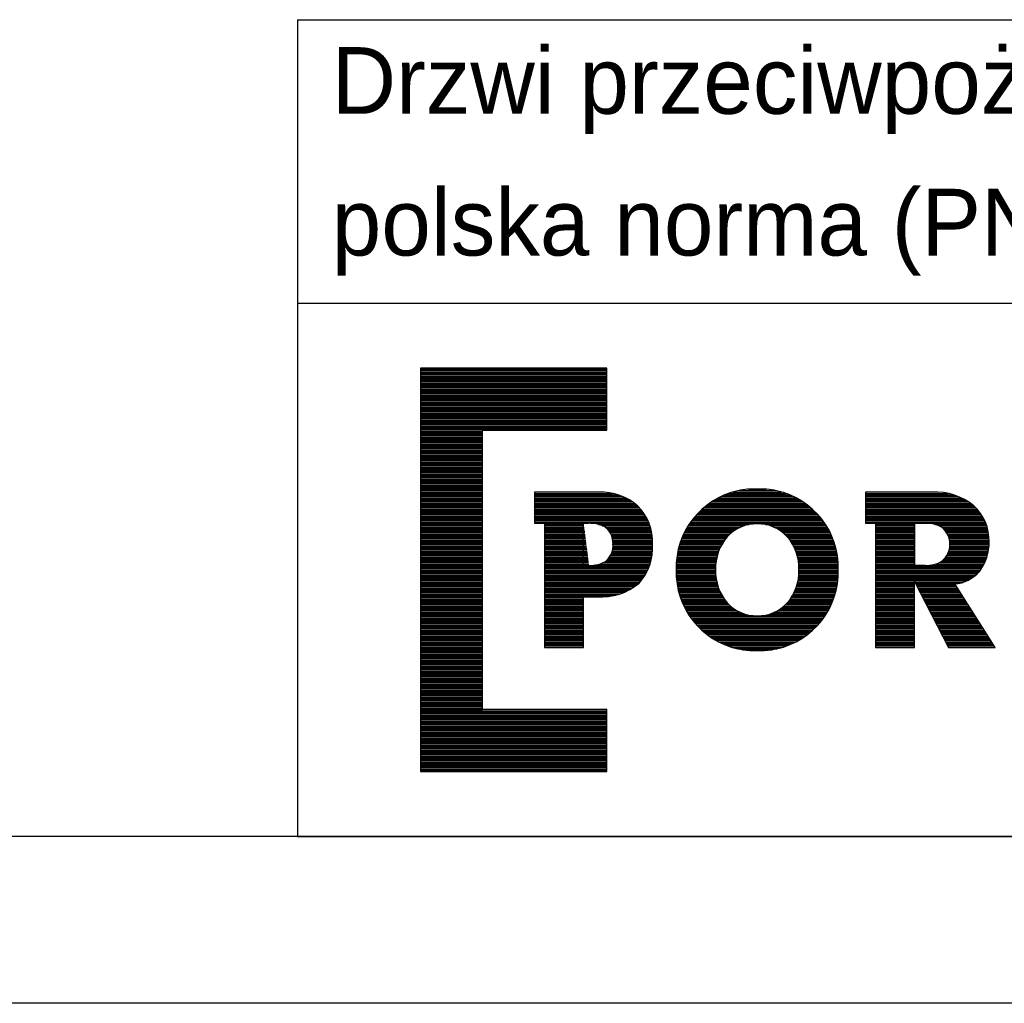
# Model space of a CAD drawing. Header units: millimetres. Extents: x -8500 to 4200, y 0 to 5940.
# Tile 212 of 256: x -139 to -110, y 0 to 29. Entities that reach past the tile are written whole.
import ezdxf

# ---------------------------------------------------------------- set-up
doc = ezdxf.new("R2010")
doc.units = ezdxf.units.MM
doc.layers.add('1', color=250, linetype='Continuous')
doc.layers.add('256', color=250, linetype='Continuous')
doc.styles.add('Montserrat', font='Montserrat-Regular.ttf')

# ---------------------------------------------------------------- blocks, each defined once
blk = doc.blocks.new('TabularNote2')
at = {"layer": '1', "linetype": 'Continuous', "lineweight": -3}
for p, q in [((79, 29.497), (205, 29.497)), ((79, 29.497), (79, 25.249)), ((79, 25.249), (79, 21)), ((79, 21), (205, 21))]:
    blk.add_line(p, q, dxfattribs=at)
at = {"layer": '1', "linetype": 'Continuous', "lineweight": -3, "char_height": 2, "attachment_point": 4, "line_spacing_factor": 1.076592, "style": 'Montserrat'}
for s, insert in [('\\fMontserrat|b0|i0;\\W1.0000;Drzwi przeciwpożarowe EI30 na ościeżnicy Projekt Bis.', (80.025, 27.373)), ('\\fMontserrat|b0|i0;\\W1.0000;polska norma (PN), rozmiar "90", przylgowe.', (80.025, 23.124))]:
    blk.add_mtext(s, dxfattribs=dict(at, insert=insert))
blk = doc.blocks.new('Block')
at = {"layer": '1', "linetype": 'Continuous', "lineweight": 25}
for p, q in [((79, 21), (79, 5)), ((79, 21), (115, 21)), ((82.688, 19.05), (82.688, 6.95)), ((88.272, 19.05), (82.688, 19.05)), ((88.272, 19.05), (82.688, 19.05)), ((82.688, 19.05), (82.688, 6.95)), ((82.688, 19.014), (88.272, 19.014)), ((82.688, 18.972), (88.272, 18.972)), ((82.688, 18.929), (88.272, 18.929)), ((88.272, 17.189), (88.272, 19.05)), ((88.272, 17.189), (88.272, 19.05)), ((82.688, 18.887), (88.272, 18.887)), ((82.688, 18.845), (88.272, 18.845)), ((82.688, 18.802), (88.272, 18.802)), ((82.688, 18.76), (88.272, 18.76)), ((82.688, 18.718), (88.272, 18.718)), ((82.688, 18.675), (88.272, 18.675)), ((82.688, 18.633), (88.272, 18.633)), ((82.688, 18.591), (88.272, 18.591)), ((82.688, 18.548), (88.272, 18.548)), ((82.688, 18.506), (88.272, 18.506)), ((82.688, 18.464), (88.272, 18.464)), ((82.688, 18.421), (88.272, 18.421)), ((82.688, 18.379), (88.272, 18.379)), ((82.688, 18.337), (88.272, 18.337)), ((82.688, 18.294), (88.272, 18.294)), ((82.688, 18.252), (88.272, 18.252)), ((82.688, 18.21), (88.272, 18.21)), ((82.688, 18.167), (88.272, 18.167)), ((82.688, 18.125), (88.272, 18.125)), ((82.688, 18.083), (88.272, 18.083)), ((82.688, 18.04), (88.272, 18.04)), ((82.688, 17.998), (88.272, 17.998)), ((82.688, 17.956), (88.272, 17.956)), ((82.688, 17.913), (88.272, 17.913)), ((82.688, 17.871), (88.272, 17.871)), ((82.688, 17.829), (88.272, 17.829)), ((82.688, 17.786), (88.272, 17.786)), ((82.688, 17.744), (88.272, 17.744)), ((82.688, 17.702), (88.272, 17.702)), ((82.688, 17.66), (88.272, 17.66)), ((82.688, 17.617), (88.272, 17.617)), ((82.688, 17.575), (88.272, 17.575)), ((82.688, 17.533), (88.272, 17.533)), ((82.688, 17.49), (88.272, 17.49)), ((82.688, 17.448), (88.272, 17.448)), ((82.688, 17.406), (88.272, 17.406)), ((82.688, 17.363), (88.272, 17.363)), ((82.688, 17.321), (88.272, 17.321)), ((82.688, 17.279), (88.272, 17.279)), ((82.688, 17.236), (88.272, 17.236)), ((82.688, 17.194), (88.272, 17.194)), ((82.688, 17.152), (84.549, 17.152)), ((84.549, 8.812), (84.549, 17.189)), ((84.549, 17.189), (88.272, 17.189)), ((84.549, 17.189), (88.272, 17.189)), ((84.549, 8.812), (84.549, 17.189)), ((82.688, 17.109), (84.549, 17.109)), ((82.688, 17.067), (84.549, 17.067)), ((82.688, 17.025), (84.549, 17.025)), ((82.688, 16.982), (84.549, 16.982)), ((82.688, 16.94), (84.549, 16.94)), ((82.688, 16.898), (84.549, 16.898)), ((82.688, 16.855), (84.549, 16.855)), ((82.688, 16.813), (84.549, 16.813)), ((82.688, 16.771), (84.549, 16.771)), ((82.688, 16.728), (84.549, 16.728)), ((82.688, 16.686), (84.549, 16.686)), ((82.688, 16.644), (84.549, 16.644)), ((82.688, 16.601), (84.549, 16.601)), ((82.688, 16.559), (84.549, 16.559)), ((82.688, 16.517), (84.549, 16.517)), ((82.688, 16.474), (84.549, 16.474)), ((82.688, 16.432), (84.549, 16.432)), ((82.688, 16.39), (84.549, 16.39)), ((82.688, 16.347), (84.549, 16.347)), ((82.688, 16.305), (84.549, 16.305)), ((82.688, 16.263), (84.549, 16.263)), ((82.688, 16.22), (84.549, 16.22)), ((82.688, 16.178), (84.549, 16.178)), ((82.688, 16.136), (84.549, 16.136)), ((82.688, 16.093), (84.549, 16.093)), ((82.688, 16.051), (84.549, 16.051)), ((82.688, 16.009), (84.549, 16.009)), ((82.688, 15.966), (84.549, 15.966)), ((82.688, 15.924), (84.549, 15.924)), ((82.688, 15.882), (84.549, 15.882)), ((82.688, 15.839), (84.549, 15.839)), ((82.688, 15.797), (84.549, 15.797)), ((82.688, 15.755), (84.549, 15.755)), ((82.688, 15.712), (84.549, 15.712)), ((82.688, 15.67), (84.549, 15.67)), ((82.688, 15.628), (84.549, 15.628)), ((82.688, 15.585), (84.549, 15.585)), ((82.688, 15.543), (84.549, 15.543)), ((82.688, 15.501), (84.549, 15.501)), ((82.688, 15.458), (84.549, 15.458)), ((82.688, 15.416), (84.549, 15.416)), ((82.688, 15.374), (84.549, 15.374)), ((92.23, 15.374), (93.345, 15.374)), ((92.531, 15.416), (93.044, 15.416)), ((82.688, 15.331), (84.549, 15.331)), ((82.688, 15.289), (84.549, 15.289)), ((82.688, 15.247), (84.549, 15.247)), ((82.688, 15.204), (84.549, 15.204)), ((82.688, 15.162), (84.549, 15.162)), ((82.688, 15.12), (84.549, 15.12)), ((82.688, 15.077), (84.549, 15.077)), ((86.112, 15.326), (86.112, 14.396)), ((86.112, 15.326), (86.112, 14.396)), ((88.037, 15.326), (86.112, 15.326)), ((88.037, 15.326), (86.112, 15.326)), ((86.112, 15.289), (88.47, 15.289)), ((86.112, 15.247), (88.624, 15.247)), ((86.112, 15.204), (88.738, 15.204)), ((86.112, 15.162), (88.832, 15.162)), ((86.112, 15.12), (88.912, 15.12)), ((86.112, 15.077), (88.983, 15.077)), ((91.48, 15.077), (94.095, 15.077)), ((91.552, 15.12), (94.022, 15.12)), ((91.631, 15.162), (93.944, 15.162)), ((91.717, 15.204), (93.857, 15.204)), ((91.814, 15.247), (93.76, 15.247)), ((91.925, 15.289), (93.649, 15.289)), ((92.058, 15.331), (93.517, 15.331)), ((98.037, 15.326), (96.033, 15.326)), ((98.037, 15.326), (96.033, 15.326)), ((96.033, 15.326), (96.033, 14.396)), ((96.033, 15.326), (96.033, 14.396)), ((96.033, 15.289), (98.516, 15.289)), ((96.033, 15.247), (98.678, 15.247)), ((96.033, 15.204), (98.798, 15.204)), ((96.033, 15.162), (98.898, 15.162)), ((96.033, 15.12), (98.983, 15.12)), ((96.033, 15.077), (99.059, 15.077)), ((82.688, 15.035), (84.549, 15.035)), ((82.688, 14.993), (84.549, 14.993)), ((82.688, 14.95), (84.549, 14.95)), ((82.688, 14.908), (84.549, 14.908)), ((82.688, 14.866), (84.549, 14.866)), ((82.688, 14.823), (84.549, 14.823)), ((82.688, 14.781), (84.549, 14.781)), ((86.112, 15.035), (89.047, 15.035)), ((86.112, 14.993), (89.105, 14.993)), ((86.112, 14.95), (89.158, 14.95)), ((86.112, 14.908), (89.207, 14.908)), ((86.112, 14.866), (89.248, 14.866)), ((86.112, 14.823), (89.285, 14.823)), ((86.112, 14.781), (89.32, 14.781)), ((91.092, 14.781), (94.482, 14.781)), ((91.139, 14.823), (94.436, 14.823)), ((91.187, 14.866), (94.387, 14.866)), ((91.239, 14.908), (94.336, 14.908)), ((91.293, 14.95), (94.281, 14.95)), ((91.351, 14.993), (94.223, 14.993)), ((91.413, 15.035), (94.161, 15.035)), ((96.033, 15.035), (99.128, 15.035)), ((96.033, 14.993), (99.19, 14.993)), ((96.033, 14.95), (99.247, 14.95)), ((96.033, 14.908), (99.298, 14.908)), ((96.033, 14.866), (99.341, 14.866)), ((96.033, 14.823), (99.381, 14.823)), ((96.033, 14.781), (99.418, 14.781)), ((82.688, 14.739), (84.549, 14.739)), ((82.688, 14.696), (84.549, 14.696)), ((82.688, 14.654), (84.549, 14.654)), ((82.688, 14.612), (84.549, 14.612)), ((82.688, 14.569), (84.549, 14.569)), ((82.688, 14.527), (84.549, 14.527)), ((82.688, 14.485), (84.549, 14.485)), ((86.112, 14.739), (89.353, 14.739)), ((86.112, 14.696), (89.383, 14.696)), ((86.112, 14.654), (89.411, 14.654)), ((86.112, 14.612), (89.437, 14.612)), ((86.112, 14.569), (89.461, 14.569)), ((86.112, 14.527), (89.484, 14.527)), ((86.112, 14.485), (89.504, 14.485)), ((90.828, 14.485), (94.747, 14.485)), ((90.86, 14.527), (94.714, 14.527)), ((90.894, 14.569), (94.68, 14.569)), ((90.93, 14.612), (94.644, 14.612)), ((90.968, 14.654), (94.607, 14.654)), ((91.007, 14.696), (94.567, 14.696)), ((91.049, 14.739), (94.526, 14.739)), ((96.033, 14.739), (99.452, 14.739)), ((96.033, 14.696), (99.483, 14.696)), ((96.033, 14.654), (99.512, 14.654)), ((96.033, 14.612), (99.538, 14.612)), ((96.033, 14.569), (99.563, 14.569)), ((96.033, 14.527), (99.585, 14.527)), ((96.033, 14.485), (99.606, 14.485)), ((82.688, 14.442), (84.549, 14.442)), ((82.688, 14.4), (84.549, 14.4)), ((82.688, 14.358), (84.549, 14.358)), ((82.688, 14.315), (84.549, 14.315)), ((82.688, 14.273), (84.549, 14.273)), ((82.688, 14.231), (84.549, 14.231)), ((82.688, 14.188), (84.549, 14.188)), ((86.112, 14.442), (89.524, 14.442)), ((86.112, 14.4), (87.631, 14.4)), ((86.112, 14.396), (86.411, 14.396)), ((86.112, 14.396), (86.411, 14.396)), ((86.411, 14.396), (86.411, 10.672)), ((86.411, 14.396), (86.411, 10.672)), ((86.411, 14.358), (87.585, 14.358)), ((86.411, 14.315), (87.591, 14.315)), ((86.411, 14.273), (87.596, 14.273)), ((86.411, 14.231), (87.601, 14.231)), ((86.411, 14.188), (87.607, 14.188)), ((87.581, 14.395), (87.726, 14.395)), ((87.581, 13.133), (87.581, 14.395)), ((87.581, 13.133), (87.581, 14.395)), ((87.581, 14.395), (87.726, 14.395)), ((87.784, 14.4), (89.541, 14.4)), ((88.022, 14.358), (89.557, 14.358)), ((88.141, 14.315), (89.572, 14.315)), ((88.231, 14.273), (89.585, 14.273)), ((88.285, 14.231), (89.597, 14.231)), ((88.323, 14.188), (89.608, 14.188)), ((90.638, 14.188), (92.118, 14.188)), ((90.661, 14.231), (92.189, 14.231)), ((90.686, 14.273), (92.273, 14.273)), ((90.712, 14.315), (92.38, 14.315)), ((90.739, 14.358), (92.543, 14.358)), ((90.767, 14.4), (94.808, 14.4)), ((90.797, 14.442), (94.778, 14.442)), ((93.032, 14.358), (94.836, 14.358)), ((93.196, 14.315), (94.863, 14.315)), ((93.303, 14.273), (94.889, 14.273)), ((93.387, 14.231), (94.913, 14.231)), ((93.457, 14.188), (94.937, 14.188)), ((96.033, 14.442), (99.625, 14.442)), ((96.033, 14.4), (99.643, 14.4)), ((96.033, 14.396), (96.332, 14.396)), ((96.033, 14.396), (96.332, 14.396)), ((96.332, 14.396), (96.332, 10.672)), ((96.332, 14.396), (96.332, 10.672)), ((96.332, 14.358), (97.501, 14.358)), ((96.332, 14.315), (97.501, 14.315)), ((96.332, 14.273), (97.501, 14.273)), ((96.332, 14.231), (97.501, 14.231)), ((96.332, 14.188), (97.501, 14.188)), ((97.501, 14.396), (97.501, 13.133)), ((97.501, 14.396), (97.819, 14.396)), ((97.501, 13.133), (97.501, 14.396)), ((97.819, 14.396), (97.501, 14.396)), ((98.129, 14.358), (99.659, 14.358)), ((98.24, 14.315), (99.673, 14.315)), ((98.321, 14.273), (99.686, 14.273)), ((98.372, 14.231), (99.697, 14.231)), ((98.411, 14.188), (99.707, 14.188)), ((82.688, 14.146), (84.549, 14.146)), ((82.688, 14.104), (84.549, 14.104)), ((82.688, 14.061), (84.549, 14.061)), ((82.688, 14.019), (84.549, 14.019)), ((82.688, 13.977), (84.549, 13.977)), ((82.688, 13.934), (84.549, 13.934)), ((82.688, 13.892), (84.549, 13.892)), ((86.411, 14.146), (87.612, 14.146)), ((86.411, 14.104), (87.617, 14.104)), ((86.411, 14.061), (87.623, 14.061)), ((86.411, 14.019), (87.628, 14.019)), ((86.411, 13.977), (87.633, 13.977)), ((86.411, 13.934), (87.639, 13.934)), ((86.411, 13.892), (87.644, 13.892)), ((88.354, 14.146), (89.617, 14.146)), ((88.381, 14.104), (89.625, 14.104)), ((88.403, 14.061), (89.632, 14.061)), ((88.421, 14.019), (89.637, 14.019)), ((88.435, 13.977), (89.641, 13.977)), ((88.446, 13.934), (89.645, 13.934)), ((88.454, 13.892), (89.647, 13.892)), ((90.503, 13.892), (91.809, 13.892)), ((90.52, 13.934), (91.841, 13.934)), ((90.537, 13.977), (91.876, 13.977)), ((90.555, 14.019), (91.914, 14.019)), ((90.574, 14.061), (91.957, 14.061)), ((90.594, 14.104), (92.004, 14.104)), ((90.616, 14.146), (92.058, 14.146)), ((93.518, 14.146), (94.959, 14.146)), ((93.571, 14.104), (94.98, 14.104)), ((93.619, 14.061), (95, 14.061)), ((93.662, 14.019), (95.02, 14.019)), ((93.7, 13.977), (95.038, 13.977)), ((93.735, 13.934), (95.055, 13.934)), ((93.767, 13.892), (95.071, 13.892)), ((96.332, 14.146), (97.501, 14.146)), ((96.332, 14.104), (97.501, 14.104)), ((96.332, 14.061), (97.501, 14.061)), ((96.332, 14.019), (97.501, 14.019)), ((96.332, 13.977), (97.501, 13.977)), ((96.332, 13.934), (97.501, 13.934)), ((96.332, 13.892), (97.501, 13.892)), ((98.444, 14.146), (99.716, 14.146)), ((98.472, 14.104), (99.723, 14.104)), ((98.496, 14.061), (99.729, 14.061)), ((98.516, 14.019), (99.733, 14.019)), ((98.532, 13.977), (99.737, 13.977)), ((98.545, 13.934), (99.739, 13.934)), ((98.555, 13.892), (99.739, 13.892)), ((82.688, 13.85), (84.549, 13.85)), ((82.688, 13.807), (84.549, 13.807)), ((82.688, 13.765), (84.549, 13.765)), ((82.688, 13.723), (84.549, 13.723)), ((82.688, 13.68), (84.549, 13.68)), ((82.688, 13.638), (84.549, 13.638)), ((82.688, 13.596), (84.549, 13.596)), ((86.411, 13.85), (87.65, 13.85)), ((86.411, 13.807), (87.655, 13.807)), ((86.411, 13.765), (87.66, 13.765)), ((86.411, 13.723), (87.666, 13.723)), ((86.411, 13.68), (87.671, 13.68)), ((86.411, 13.638), (87.676, 13.638)), ((86.411, 13.596), (87.682, 13.596)), ((88.448, 13.596), (89.648, 13.596)), ((88.456, 13.638), (89.649, 13.638)), ((88.459, 13.85), (89.647, 13.85)), ((88.461, 13.807), (89.647, 13.807)), ((88.461, 13.68), (89.649, 13.68)), ((88.462, 13.765), (89.646, 13.765)), ((88.463, 13.723), (89.648, 13.723)), ((90.415, 13.596), (91.644, 13.596)), ((90.425, 13.638), (91.662, 13.638)), ((90.436, 13.68), (91.682, 13.68)), ((90.448, 13.723), (91.703, 13.723)), ((90.46, 13.765), (91.727, 13.765)), ((90.474, 13.807), (91.752, 13.807)), ((90.488, 13.85), (91.779, 13.85)), ((93.797, 13.85), (95.086, 13.85)), ((93.824, 13.807), (95.101, 13.807)), ((93.85, 13.765), (95.114, 13.765)), ((93.873, 13.723), (95.127, 13.723)), ((93.894, 13.68), (95.139, 13.68)), ((93.914, 13.638), (95.15, 13.638)), ((93.932, 13.596), (95.16, 13.596)), ((96.332, 13.85), (97.501, 13.85)), ((96.332, 13.807), (97.501, 13.807)), ((96.332, 13.765), (97.501, 13.765)), ((96.332, 13.723), (97.501, 13.723)), ((96.332, 13.68), (97.501, 13.68)), ((96.332, 13.638), (97.501, 13.638)), ((96.332, 13.596), (97.501, 13.596)), ((98.545, 13.596), (99.727, 13.596)), ((98.555, 13.638), (99.732, 13.638)), ((98.562, 13.85), (99.739, 13.85)), ((98.562, 13.68), (99.736, 13.68)), ((98.566, 13.807), (99.739, 13.807)), ((98.566, 13.723), (99.738, 13.723)), ((98.567, 13.765), (99.739, 13.765)), ((82.688, 13.553), (84.549, 13.553)), ((82.688, 13.511), (84.549, 13.511)), ((82.688, 13.469), (84.549, 13.469)), ((82.688, 13.427), (84.549, 13.427)), ((82.688, 13.384), (84.549, 13.384)), ((82.688, 13.342), (84.549, 13.342)), ((82.688, 13.3), (84.549, 13.3)), ((86.411, 13.553), (87.687, 13.553)), ((86.411, 13.511), (87.692, 13.511)), ((86.411, 13.469), (87.698, 13.469)), ((86.411, 13.427), (87.703, 13.427)), ((86.411, 13.384), (87.708, 13.384)), ((86.411, 13.342), (87.714, 13.342)), ((86.411, 13.3), (87.719, 13.3)), ((88.29, 13.3), (89.607, 13.3)), ((88.327, 13.342), (89.617, 13.342)), ((88.358, 13.384), (89.625, 13.384)), ((88.384, 13.427), (89.632, 13.427)), ((88.406, 13.469), (89.637, 13.469)), ((88.423, 13.511), (89.642, 13.511)), ((88.438, 13.553), (89.645, 13.553)), ((90.367, 13.3), (91.559, 13.3)), ((90.371, 13.342), (91.567, 13.342)), ((90.377, 13.384), (91.576, 13.384)), ((90.383, 13.427), (91.587, 13.427)), ((90.39, 13.469), (91.599, 13.469)), ((90.397, 13.511), (91.612, 13.511)), ((90.406, 13.553), (91.627, 13.553)), ((93.948, 13.553), (95.169, 13.553)), ((93.963, 13.511), (95.177, 13.511)), ((93.976, 13.469), (95.185, 13.469)), ((93.988, 13.427), (95.192, 13.427)), ((93.998, 13.384), (95.198, 13.384)), ((94.007, 13.342), (95.203, 13.342)), ((94.015, 13.3), (95.208, 13.3)), ((96.332, 13.553), (97.501, 13.553)), ((96.332, 13.511), (97.501, 13.511)), ((96.332, 13.469), (97.501, 13.469)), ((96.332, 13.427), (97.501, 13.427)), ((96.332, 13.384), (97.501, 13.384)), ((96.332, 13.342), (97.501, 13.342)), ((96.332, 13.3), (97.501, 13.3)), ((98.373, 13.3), (99.65, 13.3)), ((98.413, 13.342), (99.666, 13.342)), ((98.445, 13.384), (99.68, 13.384)), ((98.473, 13.427), (99.692, 13.427)), ((98.497, 13.469), (99.703, 13.469)), ((98.516, 13.511), (99.712, 13.511)), ((98.532, 13.553), (99.72, 13.553)), ((82.688, 13.257), (84.549, 13.257)), ((82.688, 13.215), (84.549, 13.215)), ((82.688, 13.173), (84.549, 13.173)), ((82.688, 13.13), (84.549, 13.13)), ((82.688, 13.088), (84.549, 13.088)), ((82.688, 13.046), (84.549, 13.046)), ((82.688, 13.003), (84.549, 13.003)), ((86.411, 13.257), (87.724, 13.257)), ((86.411, 13.215), (87.73, 13.215)), ((86.411, 13.173), (87.735, 13.173)), ((86.411, 13.13), (89.558, 13.13)), ((86.411, 13.088), (89.542, 13.088)), ((86.411, 13.046), (89.525, 13.046)), ((86.411, 13.003), (89.507, 13.003)), ((87.74, 13.133), (87.581, 13.133)), ((87.74, 13.133), (87.581, 13.133)), ((88.056, 13.173), (89.572, 13.173)), ((88.16, 13.215), (89.585, 13.215)), ((88.236, 13.257), (89.597, 13.257)), ((90.356, 13.088), (91.538, 13.088)), ((90.356, 13.046), (91.538, 13.046)), ((90.357, 13.13), (91.54, 13.13)), ((90.357, 13.003), (91.539, 13.003)), ((90.358, 13.173), (91.542, 13.173)), ((90.36, 13.215), (91.546, 13.215)), ((90.363, 13.257), (91.552, 13.257)), ((94.021, 13.257), (95.211, 13.257)), ((94.026, 13.215), (95.214, 13.215)), ((94.029, 13.173), (95.217, 13.173)), ((94.031, 13.003), (95.218, 13.003)), ((94.032, 13.13), (95.218, 13.13)), ((94.032, 13.046), (95.219, 13.046)), ((94.033, 13.088), (95.219, 13.088)), ((96.332, 13.257), (97.501, 13.257)), ((96.332, 13.215), (97.501, 13.215)), ((96.332, 13.173), (97.501, 13.173)), ((96.332, 13.13), (99.57, 13.13)), ((96.332, 13.088), (99.546, 13.088)), ((96.332, 13.046), (99.519, 13.046)), ((96.332, 13.003), (99.489, 13.003)), ((97.819, 13.133), (97.501, 13.133)), ((97.501, 13.133), (97.819, 13.133)), ((98.133, 13.173), (99.593, 13.173)), ((98.243, 13.215), (99.614, 13.215)), ((98.323, 13.257), (99.633, 13.257)), ((82.688, 12.961), (84.549, 12.961)), ((82.688, 12.919), (84.549, 12.919)), ((82.688, 12.876), (84.549, 12.876)), ((82.688, 12.834), (84.549, 12.834)), ((82.688, 12.792), (84.549, 12.792)), ((82.688, 12.749), (84.549, 12.749)), ((82.688, 12.707), (84.549, 12.707)), ((86.411, 12.961), (89.487, 12.961)), ((86.411, 12.919), (89.465, 12.919)), ((86.411, 12.876), (89.442, 12.876)), ((86.411, 12.834), (89.417, 12.834)), ((86.411, 12.792), (89.391, 12.792)), ((86.411, 12.749), (89.362, 12.749)), ((86.411, 12.707), (89.332, 12.707)), ((90.356, 12.961), (91.538, 12.961)), ((90.356, 12.919), (91.538, 12.919)), ((90.356, 12.876), (91.539, 12.876)), ((90.358, 12.834), (91.542, 12.834)), ((90.36, 12.792), (91.546, 12.792)), ((90.363, 12.749), (91.551, 12.749)), ((90.366, 12.707), (91.557, 12.707)), ((94.016, 12.707), (95.208, 12.707)), ((94.022, 12.749), (95.212, 12.749)), ((94.026, 12.792), (95.215, 12.792)), ((94.03, 12.834), (95.217, 12.834)), ((94.032, 12.961), (95.218, 12.961)), ((94.032, 12.876), (95.218, 12.876)), ((94.033, 12.919), (95.219, 12.919)), ((96.332, 12.961), (99.457, 12.961)), ((96.332, 12.919), (99.421, 12.919)), ((96.332, 12.876), (99.38, 12.876)), ((96.332, 12.834), (99.334, 12.834)), ((96.332, 12.792), (99.283, 12.792)), ((96.332, 12.749), (99.223, 12.749)), ((96.332, 12.707), (99.153, 12.707)), ((82.688, 12.665), (84.549, 12.665)), ((82.688, 12.622), (84.549, 12.622)), ((82.688, 12.58), (84.549, 12.58)), ((82.688, 12.538), (84.549, 12.538)), ((82.688, 12.495), (84.549, 12.495)), ((82.688, 12.453), (84.549, 12.453)), ((82.688, 12.411), (84.549, 12.411)), ((86.411, 12.665), (89.299, 12.665)), ((86.411, 12.622), (89.264, 12.622)), ((86.411, 12.58), (89.22, 12.58)), ((86.411, 12.538), (89.165, 12.538)), ((86.411, 12.495), (89.106, 12.495)), ((86.411, 12.453), (89.041, 12.453)), ((86.411, 12.411), (88.97, 12.411)), ((90.371, 12.665), (91.565, 12.665)), ((90.376, 12.622), (91.574, 12.622)), ((90.382, 12.58), (91.585, 12.58)), ((90.389, 12.538), (91.597, 12.538)), ((90.396, 12.495), (91.61, 12.495)), ((90.404, 12.453), (91.625, 12.453)), ((90.414, 12.411), (91.641, 12.411)), ((93.934, 12.411), (95.161, 12.411)), ((93.95, 12.453), (95.17, 12.453)), ((93.965, 12.495), (95.179, 12.495)), ((93.978, 12.538), (95.186, 12.538)), ((93.99, 12.58), (95.193, 12.58)), ((94, 12.622), (95.199, 12.622)), ((94.008, 12.665), (95.204, 12.665)), ((96.332, 12.665), (99.067, 12.665)), ((96.332, 12.622), (97.501, 12.622)), ((96.332, 12.58), (97.501, 12.58)), ((96.332, 12.538), (97.501, 12.538)), ((96.332, 12.495), (97.501, 12.495)), ((96.332, 12.453), (97.501, 12.453)), ((96.332, 12.411), (97.501, 12.411)), ((97.501, 12.653), (98.52, 10.672)), ((97.501, 12.653), (98.52, 10.672)), ((97.501, 10.672), (97.501, 12.653)), ((97.501, 10.672), (97.501, 12.653)), ((97.517, 12.622), (98.951, 12.622)), ((97.539, 12.58), (98.709, 12.58)), ((97.561, 12.538), (98.735, 12.538)), ((97.582, 12.495), (98.762, 12.495)), ((97.604, 12.453), (98.789, 12.453)), ((97.626, 12.411), (98.816, 12.411)), ((99.926, 10.672), (98.708, 12.58)), ((99.926, 10.672), (98.708, 12.58)), ((82.688, 12.368), (84.549, 12.368)), ((82.688, 12.326), (84.549, 12.326)), ((82.688, 12.284), (84.549, 12.284)), ((82.688, 12.241), (84.549, 12.241)), ((82.688, 12.199), (84.549, 12.199)), ((82.688, 12.157), (84.549, 12.157)), ((82.688, 12.114), (84.549, 12.114)), ((86.411, 12.368), (88.889, 12.368)), ((86.411, 12.326), (88.797, 12.326)), ((86.411, 12.284), (88.687, 12.284)), ((86.411, 12.241), (88.547, 12.241)), ((86.411, 12.199), (88.324, 12.199)), ((86.411, 12.157), (87.581, 12.157)), ((86.411, 12.114), (87.581, 12.114)), ((87.581, 10.672), (87.581, 12.19)), ((87.581, 12.19), (87.982, 12.19)), ((87.581, 10.672), (87.581, 12.19)), ((87.581, 12.19), (87.982, 12.19)), ((90.424, 12.368), (91.659, 12.368)), ((90.434, 12.326), (91.679, 12.326)), ((90.446, 12.284), (91.7, 12.284)), ((90.458, 12.241), (91.723, 12.241)), ((90.472, 12.199), (91.748, 12.199)), ((90.486, 12.157), (91.775, 12.157)), ((90.501, 12.114), (91.804, 12.114)), ((93.772, 12.114), (95.073, 12.114)), ((93.801, 12.157), (95.089, 12.157)), ((93.828, 12.199), (95.103, 12.199)), ((93.853, 12.241), (95.116, 12.241)), ((93.876, 12.284), (95.129, 12.284)), ((93.897, 12.326), (95.14, 12.326)), ((93.917, 12.368), (95.151, 12.368)), ((96.332, 12.368), (97.501, 12.368)), ((96.332, 12.326), (97.501, 12.326)), ((96.332, 12.284), (97.501, 12.284)), ((96.332, 12.241), (97.501, 12.241)), ((96.332, 12.199), (97.501, 12.199)), ((96.332, 12.157), (97.501, 12.157)), ((96.332, 12.114), (97.501, 12.114)), ((97.648, 12.368), (98.843, 12.368)), ((97.67, 12.326), (98.87, 12.326)), ((97.691, 12.284), (98.897, 12.284)), ((97.713, 12.241), (98.924, 12.241)), ((97.735, 12.199), (98.951, 12.199)), ((97.757, 12.157), (98.978, 12.157)), ((97.778, 12.114), (99.005, 12.114)), ((82.688, 12.072), (84.549, 12.072)), ((82.688, 12.03), (84.549, 12.03)), ((82.688, 11.987), (84.549, 11.987)), ((82.688, 11.945), (84.549, 11.945)), ((82.688, 11.903), (84.549, 11.903)), ((82.688, 11.86), (84.549, 11.86)), ((82.688, 11.818), (84.549, 11.818)), ((86.411, 12.072), (87.581, 12.072)), ((86.411, 12.03), (87.581, 12.03)), ((86.411, 11.987), (87.581, 11.987)), ((86.411, 11.945), (87.581, 11.945)), ((86.411, 11.903), (87.581, 11.903)), ((86.411, 11.86), (87.581, 11.86)), ((86.411, 11.818), (87.581, 11.818)), ((90.517, 12.072), (91.836, 12.072)), ((90.534, 12.03), (91.87, 12.03)), ((90.552, 11.987), (91.908, 11.987)), ((90.571, 11.945), (91.95, 11.945)), ((90.591, 11.903), (91.997, 11.903)), ((90.612, 11.86), (92.049, 11.86)), ((90.635, 11.818), (92.109, 11.818)), ((93.466, 11.818), (94.94, 11.818)), ((93.526, 11.86), (94.962, 11.86)), ((93.578, 11.903), (94.983, 11.903)), ((93.625, 11.945), (95.003, 11.945)), ((93.667, 11.987), (95.022, 11.987)), ((93.705, 12.03), (95.04, 12.03)), ((93.74, 12.072), (95.057, 12.072)), ((96.332, 12.072), (97.501, 12.072)), ((96.332, 12.03), (97.501, 12.03)), ((96.332, 11.987), (97.501, 11.987)), ((96.332, 11.945), (97.501, 11.945)), ((96.332, 11.903), (97.501, 11.903)), ((96.332, 11.86), (97.501, 11.86)), ((96.332, 11.818), (97.501, 11.818)), ((97.8, 12.072), (99.032, 12.072)), ((97.822, 12.03), (99.059, 12.03)), ((97.844, 11.987), (99.086, 11.987)), ((97.865, 11.945), (99.113, 11.945)), ((97.887, 11.903), (99.14, 11.903)), ((97.909, 11.86), (99.167, 11.86)), ((97.931, 11.818), (99.194, 11.818)), ((82.688, 11.776), (84.549, 11.776)), ((82.688, 11.733), (84.549, 11.733)), ((82.688, 11.691), (84.549, 11.691)), ((82.688, 11.649), (84.549, 11.649)), ((82.688, 11.606), (84.549, 11.606)), ((82.688, 11.564), (84.549, 11.564)), ((82.688, 11.522), (84.549, 11.522)), ((86.411, 11.776), (87.581, 11.776)), ((86.411, 11.733), (87.581, 11.733)), ((86.411, 11.691), (87.581, 11.691)), ((86.411, 11.649), (87.581, 11.649)), ((86.411, 11.606), (87.581, 11.606)), ((86.411, 11.564), (87.581, 11.564)), ((86.411, 11.522), (87.581, 11.522)), ((90.658, 11.776), (92.178, 11.776)), ((90.682, 11.733), (92.259, 11.733)), ((90.708, 11.691), (92.361, 11.691)), ((90.735, 11.649), (92.508, 11.649)), ((90.763, 11.606), (94.812, 11.606)), ((90.792, 11.564), (94.782, 11.564)), ((90.823, 11.522), (94.751, 11.522)), ((93.067, 11.649), (94.84, 11.649)), ((93.214, 11.691), (94.867, 11.691)), ((93.316, 11.733), (94.892, 11.733)), ((93.397, 11.776), (94.917, 11.776)), ((96.332, 11.776), (97.501, 11.776)), ((96.332, 11.733), (97.501, 11.733)), ((96.332, 11.691), (97.501, 11.691)), ((96.332, 11.649), (97.501, 11.649)), ((96.332, 11.606), (97.501, 11.606)), ((96.332, 11.564), (97.501, 11.564)), ((96.332, 11.522), (97.501, 11.522)), ((97.953, 11.776), (99.221, 11.776)), ((97.974, 11.733), (99.248, 11.733)), ((97.996, 11.691), (99.275, 11.691)), ((98.018, 11.649), (99.302, 11.649)), ((98.04, 11.606), (99.329, 11.606)), ((98.061, 11.564), (99.356, 11.564)), ((98.083, 11.522), (99.384, 11.522)), ((82.688, 11.479), (84.549, 11.479)), ((82.688, 11.437), (84.549, 11.437)), ((82.688, 11.395), (84.549, 11.395)), ((82.688, 11.352), (84.549, 11.352)), ((82.688, 11.31), (84.549, 11.31)), ((82.688, 11.268), (84.549, 11.268)), ((82.688, 11.225), (84.549, 11.225)), ((86.411, 11.479), (87.581, 11.479)), ((86.411, 11.437), (87.581, 11.437)), ((86.411, 11.395), (87.581, 11.395)), ((86.411, 11.352), (87.581, 11.352)), ((86.411, 11.31), (87.581, 11.31)), ((86.411, 11.268), (87.581, 11.268)), ((86.411, 11.225), (87.581, 11.225)), ((90.855, 11.479), (94.719, 11.479)), ((90.889, 11.437), (94.685, 11.437)), ((90.925, 11.395), (94.65, 11.395)), ((90.962, 11.352), (94.612, 11.352)), ((91.002, 11.31), (94.573, 11.31)), ((91.043, 11.268), (94.532, 11.268)), ((91.086, 11.225), (94.488, 11.225)), ((96.332, 11.479), (97.501, 11.479)), ((96.332, 11.437), (97.501, 11.437)), ((96.332, 11.395), (97.501, 11.395)), ((96.332, 11.352), (97.501, 11.352)), ((96.332, 11.31), (97.501, 11.31)), ((96.332, 11.268), (97.501, 11.268)), ((96.332, 11.225), (97.501, 11.225)), ((98.105, 11.479), (99.411, 11.479)), ((98.127, 11.437), (99.438, 11.437)), ((98.148, 11.395), (99.465, 11.395)), ((98.17, 11.352), (99.492, 11.352)), ((98.192, 11.31), (99.519, 11.31)), ((98.214, 11.268), (99.546, 11.268)), ((98.236, 11.225), (99.573, 11.225)), ((82.688, 11.183), (84.549, 11.183)), ((82.688, 11.141), (84.549, 11.141)), ((82.688, 11.098), (84.549, 11.098)), ((82.688, 11.056), (84.549, 11.056)), ((82.688, 11.014), (84.549, 11.014)), ((82.688, 10.971), (84.549, 10.971)), ((82.688, 10.929), (84.549, 10.929)), ((86.411, 11.183), (87.581, 11.183)), ((86.411, 11.141), (87.581, 11.141)), ((86.411, 11.098), (87.581, 11.098)), ((86.411, 11.056), (87.581, 11.056)), ((86.411, 11.014), (87.581, 11.014)), ((86.411, 10.971), (87.581, 10.971)), ((86.411, 10.929), (87.581, 10.929)), ((91.132, 11.183), (94.443, 11.183)), ((91.18, 11.141), (94.395, 11.141)), ((91.231, 11.098), (94.344, 11.098)), ((91.285, 11.056), (94.289, 11.056)), ((91.343, 11.014), (94.232, 11.014)), ((91.404, 10.971), (94.17, 10.971)), ((91.47, 10.929), (94.104, 10.929)), ((96.332, 11.183), (97.501, 11.183)), ((96.332, 11.141), (97.501, 11.141)), ((96.332, 11.098), (97.501, 11.098)), ((96.332, 11.056), (97.501, 11.056)), ((96.332, 11.014), (97.501, 11.014)), ((96.332, 10.971), (97.501, 10.971)), ((96.332, 10.929), (97.501, 10.929)), ((98.257, 11.183), (99.6, 11.183)), ((98.279, 11.141), (99.627, 11.141)), ((98.301, 11.098), (99.654, 11.098)), ((98.323, 11.056), (99.681, 11.056)), ((98.344, 11.014), (99.708, 11.014)), ((98.366, 10.971), (99.735, 10.971)), ((98.388, 10.929), (99.762, 10.929)), ((82.688, 10.887), (84.549, 10.887)), ((82.688, 10.844), (84.549, 10.844)), ((82.688, 10.802), (84.549, 10.802)), ((82.688, 10.76), (84.549, 10.76)), ((82.688, 10.717), (84.549, 10.717)), ((82.688, 10.675), (84.549, 10.675)), ((82.688, 10.633), (84.549, 10.633)), ((86.411, 10.887), (87.581, 10.887)), ((86.411, 10.844), (87.581, 10.844)), ((86.411, 10.802), (87.581, 10.802)), ((86.411, 10.76), (87.581, 10.76)), ((86.411, 10.717), (87.581, 10.717)), ((86.411, 10.675), (87.581, 10.675)), ((86.411, 10.672), (87.581, 10.672)), ((86.411, 10.672), (87.581, 10.672)), ((91.541, 10.887), (94.033, 10.887)), ((91.619, 10.844), (93.956, 10.844)), ((91.704, 10.802), (93.87, 10.802)), ((91.8, 10.76), (93.775, 10.76)), ((91.908, 10.717), (93.666, 10.717)), ((92.037, 10.675), (93.537, 10.675)), ((92.201, 10.633), (93.373, 10.633)), ((96.332, 10.887), (97.501, 10.887)), ((96.332, 10.844), (97.501, 10.844)), ((96.332, 10.802), (97.501, 10.802)), ((96.332, 10.76), (97.501, 10.76)), ((96.332, 10.717), (97.501, 10.717)), ((96.332, 10.675), (97.501, 10.675)), ((96.332, 10.672), (97.501, 10.672)), ((96.332, 10.672), (97.501, 10.672)), ((98.41, 10.887), (99.789, 10.887)), ((98.431, 10.844), (99.816, 10.844)), ((98.453, 10.802), (99.843, 10.802)), ((98.475, 10.76), (99.87, 10.76)), ((98.497, 10.717), (99.897, 10.717)), ((98.519, 10.675), (99.924, 10.675)), ((98.52, 10.672), (99.926, 10.672)), ((98.52, 10.672), (99.926, 10.672)), ((82.688, 10.59), (84.549, 10.59)), ((82.688, 10.548), (84.549, 10.548)), ((82.688, 10.506), (84.549, 10.506)), ((82.688, 10.463), (84.549, 10.463)), ((82.688, 10.421), (84.549, 10.421)), ((82.688, 10.379), (84.549, 10.379)), ((82.688, 10.336), (84.549, 10.336)), ((92.463, 10.59), (93.111, 10.59)), ((82.688, 10.294), (84.549, 10.294)), ((82.688, 10.252), (84.549, 10.252)), ((82.688, 10.209), (84.549, 10.209)), ((82.688, 10.167), (84.549, 10.167)), ((82.688, 10.125), (84.549, 10.125)), ((82.688, 10.082), (84.549, 10.082)), ((82.688, 10.04), (84.549, 10.04)), ((82.688, 9.998), (84.549, 9.998)), ((82.688, 9.955), (84.549, 9.955)), ((82.688, 9.913), (84.549, 9.913)), ((82.688, 9.871), (84.549, 9.871)), ((82.688, 9.828), (84.549, 9.828)), ((82.688, 9.786), (84.549, 9.786)), ((82.688, 9.744), (84.549, 9.744)), ((82.688, 9.701), (84.549, 9.701)), ((82.688, 9.659), (84.549, 9.659)), ((82.688, 9.617), (84.549, 9.617)), ((82.688, 9.574), (84.549, 9.574)), ((82.688, 9.532), (84.549, 9.532)), ((82.688, 9.49), (84.549, 9.49)), ((82.688, 9.447), (84.549, 9.447)), ((82.688, 9.405), (84.549, 9.405)), ((82.688, 9.363), (84.549, 9.363)), ((82.688, 9.32), (84.549, 9.32)), ((82.688, 9.278), (84.549, 9.278)), ((82.688, 9.236), (84.549, 9.236)), ((82.688, 9.194), (84.549, 9.194)), ((82.688, 9.151), (84.549, 9.151)), ((82.688, 9.109), (84.549, 9.109)), ((82.688, 9.067), (84.549, 9.067)), ((82.688, 9.024), (84.549, 9.024)), ((82.688, 8.982), (84.549, 8.982)), ((82.688, 8.94), (84.549, 8.94)), ((82.688, 8.897), (84.549, 8.897)), ((82.688, 8.855), (84.549, 8.855)), ((82.688, 8.813), (84.549, 8.813)), ((82.688, 8.77), (88.272, 8.77)), ((82.688, 8.728), (88.272, 8.728)), ((82.688, 8.686), (88.272, 8.686)), ((82.688, 8.643), (88.272, 8.643)), ((82.688, 8.601), (88.272, 8.601)), ((88.272, 8.812), (84.549, 8.812)), ((88.272, 8.812), (84.549, 8.812)), ((88.272, 6.95), (88.272, 8.812)), ((88.272, 6.95), (88.272, 8.812)), ((82.688, 8.559), (88.272, 8.559)), ((82.688, 8.516), (88.272, 8.516)), ((82.688, 8.474), (88.272, 8.474)), ((82.688, 8.432), (88.272, 8.432)), ((82.688, 8.389), (88.272, 8.389)), ((82.688, 8.347), (88.272, 8.347)), ((82.688, 8.305), (88.272, 8.305)), ((82.688, 8.262), (88.272, 8.262)), ((82.688, 8.22), (88.272, 8.22)), ((82.688, 8.178), (88.272, 8.178)), ((82.688, 8.135), (88.272, 8.135)), ((82.688, 8.093), (88.272, 8.093)), ((82.688, 8.051), (88.272, 8.051)), ((82.688, 8.008), (88.272, 8.008)), ((82.688, 7.966), (88.272, 7.966)), ((82.688, 7.924), (88.272, 7.924)), ((82.688, 7.881), (88.272, 7.881)), ((82.688, 7.839), (88.272, 7.839)), ((82.688, 7.797), (88.272, 7.797)), ((82.688, 7.754), (88.272, 7.754)), ((82.688, 7.712), (88.272, 7.712)), ((82.688, 7.67), (88.272, 7.67)), ((82.688, 7.627), (88.272, 7.627)), ((82.688, 7.585), (88.272, 7.585)), ((82.688, 7.543), (88.272, 7.543)), ((82.688, 7.5), (88.272, 7.5)), ((82.688, 7.458), (88.272, 7.458)), ((82.688, 7.416), (88.272, 7.416)), ((82.688, 7.373), (88.272, 7.373)), ((82.688, 7.331), (88.272, 7.331)), ((82.688, 7.289), (88.272, 7.289)), ((82.688, 7.246), (88.272, 7.246)), ((82.688, 7.204), (88.272, 7.204)), ((82.688, 7.162), (88.272, 7.162)), ((82.688, 7.119), (88.272, 7.119)), ((82.688, 7.077), (88.272, 7.077)), ((82.688, 7.035), (88.272, 7.035)), ((82.688, 6.992), (88.272, 6.992)), ((82.688, 6.95), (88.272, 6.95)), ((82.688, 6.95), (88.272, 6.95)), ((79, 5), (115, 5))]:
    blk.add_line(p, q, dxfattribs=at)
for centre, radius, start, end in [((92.706, 13.072), 2.35, 102.2169, 181.7617), ((92.706, 13.072), 2.35, 102.2169, 181.7617), ((92.709, 13.059), 2.364, 88.0984, 102.2169), ((92.709, 13.059), 2.364, 88.0984, 102.2169), ((92.866, 13.059), 2.364, 77.7831, 91.9016), ((92.866, 13.059), 2.364, 77.7831, 91.9016), ((92.869, 13.072), 2.35, 358.2383, 77.7831), ((92.869, 13.072), 2.35, 358.2383, 77.7831), ((88.117, 13.703), 1.625, 47.7388, 92.7945), ((88.117, 13.703), 1.625, 47.7388, 92.7945), ((98.138, 13.516), 1.813, 50.646, 93.2017), ((98.138, 13.516), 1.813, 50.646, 93.2017), ((88.145, 13.846), 1.502, 357.1863, 44.8892), ((88.145, 13.846), 1.502, 357.1863, 44.8892), ((98.344, 13.89), 1.395, 357.7107, 47.4429), ((98.344, 13.89), 1.395, 357.7107, 47.4429), ((87.78, 13.507), 0.89, 57.8286, 93.4706), ((87.78, 13.507), 0.89, 57.8286, 93.4706), ((87.842, 13.798), 0.62, 358.0731, 48.2611), ((87.842, 13.798), 0.62, 358.0731, 48.2611), ((92.753, 13.215), 1.162, 88.2575, 137.9893), ((92.753, 13.215), 1.162, 88.2575, 137.9893), ((92.823, 13.215), 1.162, 42.0107, 91.7425), ((92.823, 13.215), 1.162, 42.0107, 91.7425), ((97.868, 13.507), 0.89, 58.3553, 93.1837), ((97.868, 13.507), 0.89, 58.3553, 93.1837), ((97.912, 13.765), 0.655, 359.9301, 49.7688), ((97.912, 13.765), 0.655, 359.9301, 49.7688), ((92.959, 13.057), 1.421, 138.8209, 182.2967), ((92.959, 13.057), 1.421, 138.8209, 182.2967), ((92.652, 13.078), 1.381, 356.7686, 41.4618), ((92.652, 13.078), 1.381, 356.7686, 41.4618), ((87.843, 13.729), 0.62, 313.7068, 4.4127), ((87.843, 13.729), 0.62, 313.7068, 4.4127), ((88.051, 13.663), 1.598, 318.3798, 3.9077), ((88.051, 13.663), 1.598, 318.3798, 3.9077), ((97.912, 13.765), 0.655, 310.2312, 359.9301), ((97.912, 13.765), 0.655, 310.2312, 359.9301), ((98.417, 13.777), 1.322, 322.0073, 2.4855), ((98.417, 13.777), 1.322, 322.0073, 2.4855), ((87.8, 13.948), 0.817, 265.7959, 305.2511), ((87.8, 13.948), 0.817, 265.7959, 305.2511), ((92.706, 12.928), 2.35, 178.2383, 257.7831), ((92.706, 12.928), 2.35, 178.2383, 257.7831), ((92.959, 12.943), 1.421, 177.6992, 221.1397), ((92.959, 12.943), 1.421, 177.6992, 221.1397), ((92.869, 12.928), 2.35, 282.2169, 1.7617), ((92.869, 12.928), 2.35, 282.2169, 1.7617), ((92.652, 12.922), 1.381, 318.5382, 3.2314), ((92.652, 12.922), 1.381, 318.5382, 3.2314), ((97.868, 14.022), 0.89, 266.8163, 301.6447), ((97.868, 14.022), 0.89, 266.8163, 301.6447), ((98.652, 13.616), 1.038, 273.0576, 321.0142), ((98.652, 13.616), 1.038, 273.0576, 321.0142), ((88.107, 13.952), 1.766, 265.9469, 310.141), ((88.107, 13.952), 1.766, 265.9469, 310.141), ((92.759, 12.796), 1.174, 222.1353, 271.3887), ((92.759, 12.796), 1.174, 222.1353, 271.3887), ((92.816, 12.796), 1.174, 268.6113, 317.8647), ((92.816, 12.796), 1.174, 268.6113, 317.8647), ((92.709, 12.942), 2.364, 257.7831, 271.9016), ((92.709, 12.942), 2.364, 257.7831, 271.9016), ((92.866, 12.942), 2.364, 268.0984, 282.2169), ((92.866, 12.942), 2.364, 268.0984, 282.2169)]:
    blk.add_arc(centre, radius, start, end, dxfattribs=at)

msp = doc.modelspace()

# ---------------------------------------------------------------- linework, layer by layer
at = {"layer": '256', "linetype": 'Continuous', "lineweight": -3}
for p, q in [((-5, 5), (-8495, 5)), ((0, 0), (-8500, 0))]:
    msp.add_line(p, q, dxfattribs=at)

# ---------------------------------------------------------------- block references
at = {"layer": '1', "linetype": 'Continuous', "lineweight": -3}
for name in ['TabularNote2', 'Block']:
    msp.add_blockref(name, (-210, 0), dxfattribs=at)

doc.saveas('drawing.dxf')
